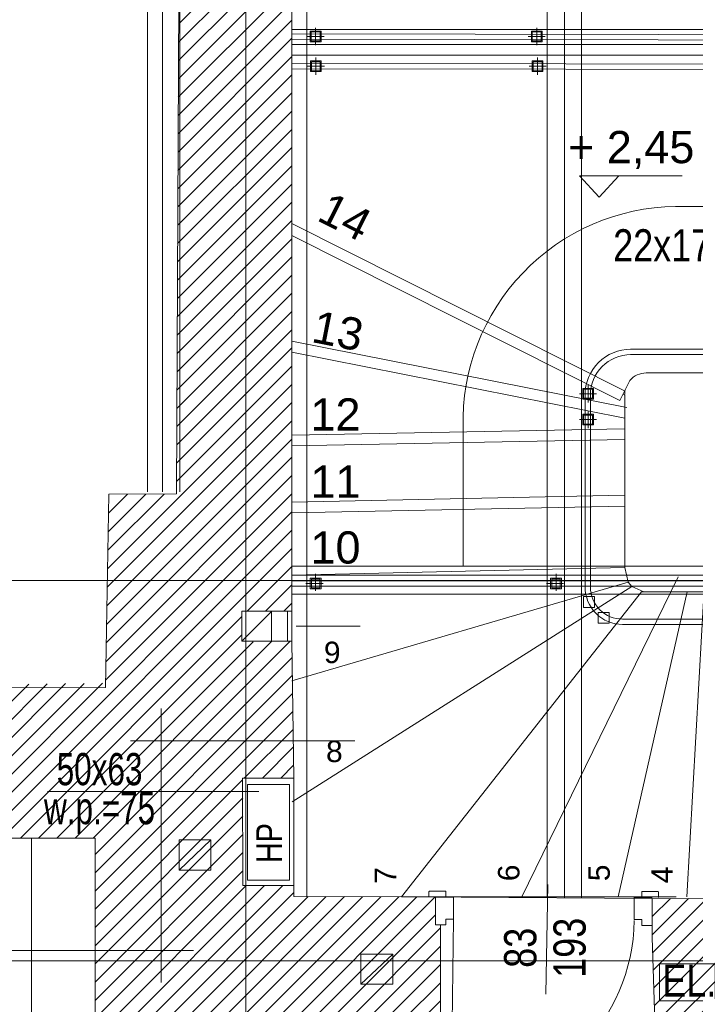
# Model space of a CAD drawing. Header units: millimetres. Extents: x -573548 to 674770, y -210017 to -47794.
# Tile 45 of 234: x 100630 to 103778, y -150457 to -145871. Entities that reach past the tile are written whole.
import ezdxf
from ezdxf.enums import TextEntityAlignment as Align

# ---------------------------------------------------------------- set-up
doc = ezdxf.new("R2010")
doc.units = ezdxf.units.MM
for name, color, linetype, lineweight in [('A.05 RZUT 1 PIĘTRA_is$0$0_Nr_pióra__12', 8, 'Continuous', 9), ('A.05 RZUT 1 PIĘTRA_is$0$A-ARM_Nr_pióra__61', 8, 'Continuous', 9), ('A.05 RZUT 1 PIĘTRA_is$0$A-DRZWI_Nr_pióra__9', 8, 'Continuous', 9), ('A.05 RZUT 1 PIĘTRA_is$0$A-WIDOK_Nr_pióra__21', 8, 'Continuous', 9), ('A.05 RZUT 1 PIĘTRA_is$0$A-WIDOK_Nr_pióra__8', 8, 'Continuous', 9), ('A.05 RZUT 1 PIĘTRA_is$0$belki nad_Nr_pióra__1', 8, 'Continuous', 9), ('A.05 RZUT 1 PIĘTRA_is$0$Drawing & Figure_Nr_pióra__18', 8, 'Continuous', 9), ('A.05 RZUT 1 PIĘTRA_is$0$drewno_Nr_pióra__3', 8, 'Continuous', 9), ('A.05 RZUT 1 PIĘTRA_is$0$DRZWI_Nr_pióra__41', 8, 'Continuous', 9), ('A.05 RZUT 1 PIĘTRA_is$0$Koty_Nr_pióra__1', 8, 'Continuous', 9), ('A.05 RZUT 1 PIĘTRA_is$0$Koty_Nr_pióra__61', 8, 'Continuous', 9), ('A.05 RZUT 1 PIĘTRA_is$0$linia nadproza_Nr_pióra__1', 8, 'Continuous', 9), ('A.05 RZUT 1 PIĘTRA_is$0$Nowe_opisy inne_Nr_pióra__59', 8, 'Continuous', 9), ('A.05 RZUT 1 PIĘTRA_is$0$opisy inne_Nr_pióra__1', 8, 'Continuous', 9), ('A.05 RZUT 1 PIĘTRA_is$0$OSIE_Nr_pióra__1', 8, 'Continuous', 9), ('A.05 RZUT 1 PIĘTRA_is$0$PARAPET_Nr_pióra__7', 8, 'Continuous', 9), ('A.05 RZUT 1 PIĘTRA_is$0$SCHODY_Nr_pióra__1', 8, 'Continuous', 9), ('A.05 RZUT 1 PIĘTRA_is$0$SCHODY_Nr_pióra__9', 8, 'Continuous', 9), ('A.05 RZUT 1 PIĘTRA_is$0$SCIANY_KONSTR_Nr_pióra__21', 8, 'Continuous', 9), ('A.05 RZUT 1 PIĘTRA_is$0$SCIANY_KONSTR_Nr_pióra__4', 8, 'Continuous', 9), ('A.05 RZUT 1 PIĘTRA_is$0$Structural - Bearing_Nr_pióra__21', 8, 'Continuous', 9), ('A.05 RZUT 1 PIĘTRA_is$0$Structural - Grid', 8, 'Continuous', 9), ('A.05 RZUT 1 PIĘTRA_is$0$Structural - Grid_Nr_pióra__17', 8, 'Continuous', 9), ('A.05 RZUT 1 PIĘTRA_is$0$Structural - Stair & Railing_Nr_pióra__1', 8, 'Continuous', 9), ('A.05 RZUT 1 PIĘTRA_is$0$WIDOK_Nr_pióra__1', 8, 'Continuous', 9), ('A.05 RZUT 1 PIĘTRA_is$0$WYCIĄG_Nr_pióra__1', 8, 'Continuous', 9)]:
    doc.layers.add(name, color=color, linetype=linetype, lineweight=lineweight)
doc.styles.add('A.05 RZUT 1 PIĘTRA_is$0$STYL_AUTOMATYCZNY_1', font='arial.ttf')
doc.styles.add('A.05 RZUT 1 PIĘTRA_is$0$STYL_AUTOMATYCZNY_4', font='arial.ttf', dxfattribs={"width": 0.8})
doc.styles.add('A.05 RZUT 1 PIĘTRA_is$0$STYL_AUTOMATYCZNY_5', font='arial.ttf', dxfattribs={"width": 0.7})
pattern_1 = [(45, (0, 0), (-42.426407, 42.426407), [])]

# ---------------------------------------------------------------- blocks, each defined once
blk = doc.blocks.new('A.05 RZUT 1 PIĘTRA_is$0$Standardowy znacznik osi')
at = {"layer": 'A.05 RZUT 1 PIĘTRA_is$0$Structural - Grid_Nr_pióra__17'}
blk.add_line((1000, 0), (17855.4, 0), dxfattribs=at)
at = {"layer": 'A.05 RZUT 1 PIĘTRA_is$0$Structural - Grid_Nr_pióra__17', "style": 'A.05 RZUT 1 PIĘTRA_is$0$STYL_AUTOMATYCZNY_1'}
for tag, p in [('AC_MarkerText_1_0', (5, -80)), ('AC_MarkerText_1_1', (19360.4, -80))]:
    blk.add_attdef(tag, text='', height=350, rotation=270, dxfattribs=at).set_placement(p, align=Align.TOP_CENTER)
blk = doc.blocks.new('A.05 RZUT 1 PIĘTRA_is$0$Standardowy znacznik osi_3')
at = {"layer": 'A.05 RZUT 1 PIĘTRA_is$0$Structural - Grid_Nr_pióra__17'}
blk.add_line((2962.2, 0), (40906.6, 0), dxfattribs=at)
at = {"layer": 'A.05 RZUT 1 PIĘTRA_is$0$Structural - Grid_Nr_pióra__17', "style": 'A.05 RZUT 1 PIĘTRA_is$0$STYL_AUTOMATYCZNY_1'}
for tag, p in [('AC_MarkerText_1_0', (-250, -335)), ('AC_MarkerText_1_1', (44118.7, -335))]:
    blk.add_attdef(tag, text='', height=350, rotation=180, dxfattribs=at).set_placement(p, align=Align.TOP_CENTER)
blk = doc.blocks.new('A.05 RZUT 1 PIĘTRA_is$0$Standardowy znacznik osi_4')
at = {"layer": 'A.05 RZUT 1 PIĘTRA_is$0$Structural - Grid_Nr_pióra__17'}
blk.add_line((1000, 0), (42868.7, 0), dxfattribs=at)
at = {"layer": 'A.05 RZUT 1 PIĘTRA_is$0$Structural - Grid_Nr_pióra__17', "style": 'A.05 RZUT 1 PIĘTRA_is$0$STYL_AUTOMATYCZNY_1'}
for tag, p in [('AC_MarkerText_1_0', (-250, -335)), ('AC_MarkerText_1_1', (44118.7, -335))]:
    blk.add_attdef(tag, text='', height=350, rotation=180, dxfattribs=at).set_placement(p, align=Align.TOP_CENTER)
blk = doc.blocks.new('A.05 RZUT 1 PIĘTRA_is')
at = {"layer": 'A.05 RZUT 1 PIĘTRA_is$0$Drawing & Figure_Nr_pióra__18'}
h = blk.add_hatch(dxfattribs=at)
h.set_pattern_fill('Common_Brick_0001', color=256, style=0, pattern_type=2)
h.set_pattern_definition(pattern_1)
h.paths.add_polyline_path([(99094.4, -98984.5), (99094.4, -99114.5), (99105, -99682.9), (101265, -99682.9), (101265, -99914.6), (101265, -100205.7), (101265, -100632.9), (101664.2, -100632.9), (101664.2, -101174.4), (101974.1, -101174.4), (101974.1, -100521.7), (102874.1, -100527), (102875, -100087.3), (102850.9, -100084.7), (102850.9, -99957.3), (102821.1, -99957.2), (102821.1, -99956.7), (102191.9, -99954.2), (102190.9, -99903.3), (101953.7, -99903.3), (101953, -99466.3), (101952.9, -99403.3), (102190.9, -99403.3), (102188.5, -99228.9), (102184.6, -98949.9), (102182, -98765.8), (102162, -98765.8), (102087.1, -98765.8), (102087.1, -98765.9), (101949.5, -98769.1), (101949.5, -98625.8), (102182, -98625.8), (102181.9, -94913.1), (102053.8, -94913.1), (101659.4, -94891.2), (101644.5, -98079.9), (101329.1, -98081.1), (101314.5, -98961), (99339.4, -98984.5), (99339.4, -98984.2), (99259.4, -98984.3), (99179.4, -98984.4), (99124.2, -98984.5)])
h = blk.add_hatch(dxfattribs=at)
h.set_pattern_fill('Common_Brick_0001', color=256, style=0, pattern_type=2)
h.set_pattern_definition(pattern_1)
h.paths.add_polyline_path([(99004.1, -105130.5), (99004.1, -105133.1), (99004.1, -105263.1), (99017.4, -105383.1), (99026.9, -105383.1, -0.383982), (99062.4, -105418.4), (99074.8, -105418.4), (99074.8, -105433.4, 1.205804), (99122.6, -105465.6), (99137.4, -105465.6), (99137.4, -105483.1), (99204.1, -105483.1), (100947.8, -105483.1), (101030.5, -105483.1), (101030.5, -105465.6), (101045.3, -105465.6, 0.263086), (101068.2, -105483.1), (101076.2, -105483.1, 0.761796), (101083.7, -105427), (101083.7, -105412.2), (101530.5, -105412.2), (101977.3, -105412.2), (101977.3, -105427, 0.761796), (101984.8, -105483.1), (101992.7, -105483.1, 0.263086), (102015.7, -105465.6), (102030.5, -105465.6), (102030.5, -105483.1), (102113.1, -105483.1), (103924.3, -105483.1), (103924.3, -105465.7), (103939, -105465.7, 1.205804), (103986.9, -105433.5), (103986.9, -105418.5), (103999.2, -105418.5, -0.383982), (104034.7, -105383.1), (104044.2, -105383.1), (104057.6, -105263.1), (104057.6, -105133.1), (104057.6, -105120.6), (103945.6, -104852.9), (103944.9, -104852.9), (103844.1, -104852.9), (103844.1, -104162.2), (103844.1, -102612.9), (104065.1, -102614.3), (104741.9, -102618.9), (104741.9, -102618.7), (106171.9, -102627.6), (106171.9, -102628.6), (106251.9, -102629.2), (106251.9, -102618.7), (106370.4, -102462.9), (104954.1, -102462.9), (104954.1, -102402.3), (104954.2, -102162.3), (104954.2, -101922.3), (104954.2, -101876.9), (104954.2, -101286.9), (104954.2, -101086.9), (104954.2, -100540.3), (105004.2, -100540.6), (105004.6, -100517.3), (105003.8, -100516.6), (105001.4, -100099.6), (105011.2, -100099.6), (104997.1, -99971.2), (104808.8, -99969.9), (104807.5, -100169.9), (104600.5, -100168.5), (104107.5, -100165.1), (104108.8, -99965.1), (103861, -99963.2), (103861, -100145.9), (103873.8, -100532.8), (104843.4, -100540.6), (104843.4, -101086.9), (104843.4, -101286.9), (104843.4, -101876.9), (104843.5, -102467.9), (104065.1, -102467.9), (103743.6, -102467.9), (103743.6, -102482.8), (103746.4, -102482.8), (103744.1, -102612.9), (103743.7, -102612.9), (103744, -104162.2), (103744.1, -104862.9), (101964.1, -104862.9), (101964.1, -104482.9), (101889.3, -104482.9), (101749.6, -104482.9), (101749.6, -104482.7), (101749.3, -104342.9), (101963.9, -104342.9), (101963.9, -104162.2), (101963.9, -102612.9), (102946.5, -102612.8), (102946.5, -102462.9), (102251.9, -102462.9), (102171.9, -102462.9), (102091.9, -102462.9), (101974.1, -102462.9), (101974.1, -102205.7), (101974.1, -102162.9), (101834.1, -102162.9), (101667.5, -102152.9), (101623.3, -104162.2), (101612.3, -104662.9), (101607.5, -104882.9), (99117.5, -104882.9)])
at = {"layer": 'A.05 RZUT 1 PIĘTRA_is$0$0_Nr_pióra__12'}
for p, q in [((101573.4, -100355.7), (101573.4, -99078.9)), ((101429.8, -99228.9), (102475.3, -99228.9)), ((100717.1, -100205.6), (101723.4, -100205.7))]:
    blk.add_line(p, q, dxfattribs=at)
at = {"layer": 'A.05 RZUT 1 PIĘTRA_is$0$A-ARM_Nr_pióra__61'}
blk.add_line((102190.9, -99403.3), (102190.9, -99903.3), dxfattribs=at)
blk.add_lwpolyline([(101975.5, -99432.6), (102170.7, -99432.6), (102170.7, -99878.4), (101975.5, -99878.4)], close=True, dxfattribs=at)
at = {"layer": 'A.05 RZUT 1 PIĘTRA_is$0$A-DRZWI_Nr_pióra__9'}
blk.add_line((103375, -99898.4), (103365.1, -100409.3), dxfattribs=at)
blk.add_lwpolyline([(102934.9, -100060.2), (102924.9, -100908.2, 0.411769), (103776.9, -100066.2)], format="xyb", dxfattribs=at)
at = {"layer": 'A.05 RZUT 1 PIĘTRA_is$0$A-WIDOK_Nr_pióra__21'}
for p, q in [((101805.1, -99691.2), (101656.7, -99691.2)), ((101656.7, -99691.2), (101656.7, -99831.2)), ((101805.1, -99691.2), (101805.1, -99831.2)), ((101805.1, -99831.2), (101656.7, -99831.2))]:
    blk.add_line(p, q, dxfattribs=at)
at = {"layer": 'A.05 RZUT 1 PIĘTRA_is$0$A-WIDOK_Nr_pióra__8'}
for p, q in [((101949.5, -98765.3), (102089.5, -98625.3)), ((102087.1, -98765.9), (102087.1, -98625.9)), ((102182, -98766.2), (102182, -98626.2)), ((101656.7, -99831.2), (101805.1, -99691.2)), ((102652.5, -100223), (102504.1, -100223)), ((102504.1, -100223), (102504.1, -100363)), ((102504.1, -100363), (102652.5, -100223)), ((102652.5, -100223), (102652.5, -100363)), ((102652.5, -100363), (102504.1, -100363))]:
    blk.add_line(p, q, dxfattribs=at)
at = {"layer": 'A.05 RZUT 1 PIĘTRA_is$0$belki nad_Nr_pióra__1'}
for p, q in [((101509.8, -93782.9), (101509.8, -98070.5)), ((101659.8, -93782.9), (101659.8, -98070)), ((102251.9, -93782.8), (102251.9, -99954.4)), ((103371.9, -93782.8), (103371.9, -99960)), ((103531.9, -93782.9), (103531.9, -99961)), ((100969.4, -99682.9), (100969.4, -104882.9))]:
    blk.add_line(p, q, dxfattribs=at)
at = {"layer": 'A.05 RZUT 1 PIĘTRA_is$0$drewno_Nr_pióra__3'}
blk.add_line((103733.6, -97597.8), (103735.4, -97594.3), dxfattribs=at)
at = {"layer": 'A.05 RZUT 1 PIĘTRA_is$0$DRZWI_Nr_pióra__41'}
for p, q in [((102899.2, -99957.3), (102850.9, -99957.3)), ((103812.7, -99959.2), (103861, -99959.2))]:
    blk.add_line(p, q, dxfattribs=at)
for points in [[(102899.2, -99929.1), (102825.1, -99929.1, 0.414334), (102821.1, -99933.1), (102821.1, -99957.2)], [(103812.7, -99931), (103886.7, -99931, -0.414334), (103890.7, -99935), (103890.7, -99959.2)]]:
    blk.add_lwpolyline(points, format="xyb", dxfattribs=at)
for points in [[(102850.9, -100087.3), (102899.2, -100087.3), (102899.2, -100060.2), (102934.9, -100060.2), (102934.9, -99957.3), (102899.2, -99957.3), (102899.2, -99929.1)], [(103861, -100089.2), (103812.7, -100089.2), (103812.7, -100062.1), (103776.9, -100062.1), (103776.9, -99959.2), (103812.7, -99959.2), (103812.7, -99931)]]:
    blk.add_lwpolyline(points, dxfattribs=at)
at = {"layer": 'A.05 RZUT 1 PIĘTRA_is$0$Koty_Nr_pióra__1'}
blk.add_lwpolyline([(104000.2, -96597.8), (103522.9, -96597.8), (103614.1, -96697.4), (103705.3, -96597.8)], dxfattribs=at)
at = {"layer": 'A.05 RZUT 1 PIĘTRA_is$0$linia nadproza_Nr_pióra__1'}
blk.add_line((102970.7, -99957.3), (103861, -99963.2), dxfattribs=at)
at = {"layer": 'A.05 RZUT 1 PIĘTRA_is$0$Nowe_opisy inne_Nr_pióra__59'}
blk.add_lwpolyline([(103894.9, -100267.8), (104154.3, -100267.8), (104154.3, -100440.7), (103894.9, -100440.7)], close=True, dxfattribs=at)
at = {"layer": 'A.05 RZUT 1 PIĘTRA_is$0$OSIE_Nr_pióra__1'}
for p, q in [((101579.8, -93782.9), (101579.8, -98070.2)), ((103451.9, -93782.9), (103451.9, -99960.5))]:
    blk.add_line(p, q, dxfattribs=at)
at = {"layer": 'A.05 RZUT 1 PIĘTRA_is$0$PARAPET_Nr_pióra__7'}
blk.add_line((102028.7, -99466.3), (101043.1, -99466.3), dxfattribs=at)
at = {"layer": 'A.05 RZUT 1 PIĘTRA_is$0$SCHODY_Nr_pióra__1'}
blk.add_lwpolyline([(104656.3, -98266.6), (104656.3, -97618.3, 0.414214), (104443.8, -97405.8), (103760.7, -97405.8, 0.414214), (103548.2, -97618.3), (103548.2, -98416.5)], format="xyb", dxfattribs=at)
at = {"layer": 'A.05 RZUT 1 PIĘTRA_is$0$SCHODY_Nr_pióra__9'}
for points in [[(102181.9, -96075.3), (104735.9, -96078.4, -0.161393), (105420.1, -96381.6, -0.13547), (105925.9, -97251.8, -0.076857), (105967.4, -97513.6), (105960.6, -98287.5)], [(102181.9, -96100.3), (104734.6, -96103.4, -0.161026), (105402.9, -96399.8, -0.135497), (105901.9, -97258.8, -0.077009), (105942.4, -97513.6), (105935.6, -98287.3)], [(104631.3, -98266.6), (104631.3, -97618.3, 0.414214), (104443.8, -97430.8), (103760.7, -97430.8, 0.414214), (103573.2, -97618.3), (103573.2, -98416.5)]]:
    blk.add_lwpolyline(points, format="xyb", dxfattribs=at)
at = {"layer": 'A.05 RZUT 1 PIĘTRA_is$0$SCIANY_KONSTR_Nr_pióra__21'}
for p, q in [((101659.4, -94891.2), (101644.5, -98079.9)), ((101329.1, -98081.1), (101314.1, -98981.5)), ((101644.5, -98079.9), (101329.1, -98081.1)), ((101949.5, -98765.8), (101949.5, -98625.8)), ((102182, -98625.8), (101949.5, -98625.8)), ((102182, -98765.8), (101949.5, -98765.8)), ((101314.1, -98981.5), (99094.4, -98984.5)), ((101265, -99682.9), (99105, -99682.9)), ((101265, -99682.9), (101265, -100632.9))]:
    blk.add_line(p, q, dxfattribs=at)
at = {"layer": 'A.05 RZUT 1 PIĘTRA_is$0$SCIANY_KONSTR_Nr_pióra__4'}
for p, q in [((101949.5, -98765.3), (101949.5, -98625.3)), ((102182, -98765.7), (102182, -98625.7))]:
    blk.add_line(p, q, dxfattribs=at)
at = {"layer": 'A.05 RZUT 1 PIĘTRA_is$0$Structural - Bearing_Nr_pióra__21'}
for p, q in [((102181.9, -94913.1), (102182, -98625.8)), ((102182, -98765.8), (102190.9, -99403.3)), ((101953.7, -99903.3), (101952.9, -99403.3)), ((102190.9, -99403.3), (101952.9, -99403.3)), ((102190.9, -99903.3), (101953.7, -99903.3)), ((102190.9, -99903.3), (102191.9, -99954.2)), ((102850.9, -99956.9), (102191.9, -99954.2)), ((102850.9, -99956.9), (102850.9, -100087.3)), ((104108.8, -99965.1), (103861, -99963.2)), ((103861, -99963.2), (103861, -100146.5)), ((102874.1, -100527), (102875, -100087.3)), ((103873.8, -100532.8), (103861, -100145.8))]:
    blk.add_line(p, q, dxfattribs=at)
at = {"layer": 'A.05 RZUT 1 PIĘTRA_is$0$Structural - Stair & Railing_Nr_pióra__1'}
for p, q in [((102181.9, -95916.5), (104666.1, -95916.5)), ((102293, -95988.9), (102293, -95908.9)), ((103323, -95988.9), (103323, -95908.9)), ((102253, -95948.9), (102333, -95948.9)), ((103283, -95948.9), (103363, -95948.9)), ((104666.1, -95986.5), (102181.9, -95986.5)), ((104666.1, -96036.5), (102181.9, -96036.5)), ((102293.7, -96127.8), (102293.7, -96047.8)), ((103327.1, -96127.8), (103327.1, -96047.8)), ((102253.7, -96087.8), (102333.7, -96087.8)), ((103287.1, -96087.8), (103367.1, -96087.8)), ((104420.9, -96741.4), (104019.6, -96741.4)), ((103732.5, -97600), (102181.9, -96819.8)), ((103710, -97644.7), (102182, -96875.8)), ((103742.6, -97677.2), (102182, -97369)), ((103733, -97726.2), (102182, -97420)), ((104183, -97516.2), (103833, -97516.2)), ((103562.3, -97653.3), (103562.3, -97573.3)), ((103710, -97644.7), (103757.2, -97550.9)), ((103522.3, -97613.3), (103602.3, -97613.3)), ((103733, -97619.1), (103724.9, -97615.1)), ((103733, -98421.9), (103733, -97619.1)), ((103562.3, -97773.3), (103562.3, -97693.3)), ((102979.9, -97721.4), (102979.9, -98416.5)), ((103522.3, -97733.3), (103602.3, -97733.3)), ((103732, -97776.2), (102182, -97805.8)), ((103733, -97826.2), (102182, -97855.9)), ((102182, -98117.7), (103731.9, -98086.2)), ((102182, -98167.7), (103733, -98136.2)), ((103733, -98421.9), (102182, -98457.7)), ((102293, -98531.4), (102293, -98451.4)), ((103413, -98531.4), (103413, -98451.4)), ((103733, -98421.9), (103748.8, -98490.3)), ((102182, -98458), (104503, -98458)), ((102182, -98950.6), (103748.8, -98490.3)), ((102248, -98496.4), (102328, -98496.4)), ((103982.1, -98466.2), (103251.5, -99959.2)), ((103368, -98496.4), (103448, -98496.4)), ((103748.8, -98490.3), (103766.2, -98510.6)), ((104106.9, -98466.5), (104023, -99956.5)), ((103766.2, -98510.6), (102183.6, -99513.2)), ((103811.3, -98536.2), (102693, -99956.2)), ((104023.4, -98536.2), (103703, -99956.2)), ((103766.2, -98510.6), (103822.2, -98535.6)), ((104613, -98536.2), (103811.3, -98536.2)), ((102182, -98546.5), (104443, -98546.5)), ((102693, -99956.2), (103973, -99956.2))]:
    blk.add_line(p, q, dxfattribs=at)
for points in [[(102268, -95973.9), (102318, -95973.9), (102318, -95923.9), (102268, -95923.9)], [(102272.1, -95969.7), (102313.8, -95969.7), (102313.8, -95928), (102272.1, -95928)], [(103298, -95973.9), (103348, -95973.9), (103348, -95923.9), (103298, -95923.9)], [(103302.1, -95969.7), (103343.8, -95969.7), (103343.8, -95928), (103302.1, -95928)], [(102268.7, -96112.8), (102318.7, -96112.8), (102318.7, -96062.8), (102268.7, -96062.8)], [(102272.9, -96108.6), (102314.5, -96108.6), (102314.5, -96066.9), (102272.9, -96066.9)], [(103302.1, -96112.8), (103352.1, -96112.8), (103352.1, -96062.8), (103302.1, -96062.8)], [(103306.3, -96108.6), (103348, -96108.6), (103348, -96066.9), (103306.3, -96066.9)], [(103537.3, -97638.3), (103587.3, -97638.3), (103587.3, -97588.3), (103537.3, -97588.3)], [(103541.5, -97634.2), (103583.2, -97634.2), (103583.2, -97592.5), (103541.5, -97592.5)], [(103537.3, -97758.3), (103587.3, -97758.3), (103587.3, -97708.3), (103537.3, -97708.3)], [(103541.5, -97754.2), (103583.2, -97754.2), (103583.2, -97712.5), (103541.5, -97712.5)], [(102268, -98521.4), (102318, -98521.4), (102318, -98471.4), (102268, -98471.4)], [(102273, -98516.4), (102313, -98516.4), (102313, -98476.4), (102273, -98476.4)], [(103388, -98521.4), (103438, -98521.4), (103438, -98471.4), (103388, -98471.4)], [(103393, -98516.4), (103433, -98516.4), (103433, -98476.4), (103393, -98476.4)], [(103541.7, -98608.1), (103591.7, -98608.1), (103591.7, -98558.1), (103541.7, -98558.1)], [(103610.1, -98681.3), (103660.1, -98681.3), (103660.1, -98631.3), (103610.1, -98631.3)]]:
    blk.add_lwpolyline(points, close=True, dxfattribs=at)
blk.add_lwpolyline([(102182, -98416.5), (104503, -98416.5), (104503, -98046.2), (105998.1, -98046.2)], dxfattribs=at)
for points in [[(103548.5, -98416.5), (103548.5, -98513.1, 0.414214), (103723.2, -98687.8), (104467.4, -98687.8, 0.245617), (104680.2, -98588.9), (104759.9, -98432.4)], [(103573.5, -98416.5), (103573.5, -98513.1, 0.414214), (103723.2, -98662.8), (104468, -98662.8, 0.243681), (104659, -98575.5), (104737.6, -98421.1)]]:
    blk.add_lwpolyline(points, format="xyb", dxfattribs=at)
for centre, radius, start, end in [((103983, -97744.1), 1003.3, 87.9072, 178.7073), ((103833, -97616.2), 100, 90, 139.2138), ((103833, -97616.2), 100, 167.3645, 180)]:
    blk.add_arc(centre, radius, start, end, dxfattribs=at)
at = {"layer": 'A.05 RZUT 1 PIĘTRA_is$0$WIDOK_Nr_pióra__1'}
for points in [[(102181.9, -95936.4), (104742.5, -95942.1, -0.163203), (105513.7, -96282.5, -0.133608), (106057.5, -97210.5, -0.071572), (106103.8, -97513.6), (106096.3, -98287.5)], [(102181.9, -95961.4), (104741.3, -95967.1, -0.162894), (105496.5, -96300.6, -0.133598), (106033.5, -97217.4, -0.071607), (106078.8, -97513.6), (106071.3, -98287.3)], [(102182, -98483.9), (104543.8, -98483.9, 0.414214), (104631.3, -98396.4), (104631.3, -98266.6)], [(102182, -98508.9), (104543.8, -98508.9, 0.414214), (104656.3, -98396.4), (104656.3, -98266.6)]]:
    blk.add_lwpolyline(points, format="xyb", dxfattribs=at)
at = {"layer": 'A.05 RZUT 1 PIĘTRA_is$0$WYCIĄG_Nr_pióra__1'}
blk.add_lwpolyline([(102182, -98625.8), (102162, -98625.8), (102162, -98765.8), (102182, -98765.8)], close=True, dxfattribs=at)
blk.add_lwpolyline([(102202.7, -98695.8), (102353.4, -98695.8), (102501.1, -98695.8)], dxfattribs=at)
at = {"layer": 'A.05 RZUT 1 PIĘTRA_is$0$Structural - Grid', "zscale": 1000}
for name, p, rotation in [('A.05 RZUT 1 PIĘTRA_is$0$Standardowy znacznik osi', (101967.3, -108395.1), 90), ('A.05 RZUT 1 PIĘTRA_is$0$Standardowy znacznik osi_4', (121683.4, -98482.5), 180), ('A.05 RZUT 1 PIĘTRA_is$0$Standardowy znacznik osi_3', (121683.4, -100254.9), 180)]:
    blk.add_blockref(name, p, dxfattribs=dict(at, rotation=rotation))
at = {"layer": 'A.05 RZUT 1 PIĘTRA_is$0$Koty_Nr_pióra__61', "insert": (103763.3, -96478.2), "char_height": 150, "attachment_point": 5, "style": 'A.05 RZUT 1 PIĘTRA_is$0$STYL_AUTOMATYCZNY_1'}
blk.add_mtext('\\A1;{\\pqc;\\fArial|b0|i0|c238|p0;\\W1.000000;+ 2,45}', dxfattribs=at)
at = {"layer": 'A.05 RZUT 1 PIĘTRA_is$0$Nowe_opisy inne_Nr_pióra__59', "insert": (104033.8, -100346.3), "char_height": 150, "attachment_point": 5, "style": 'A.05 RZUT 1 PIĘTRA_is$0$STYL_AUTOMATYCZNY_4'}
blk.add_mtext('\\A1;{\\pqc;\\fArial|b0|i0|c238|p0;\\W0.800000;EL.}', dxfattribs=at)
at = {"layer": 'A.05 RZUT 1 PIĘTRA_is$0$opisy inne_Nr_pióra__1', "char_height": 150, "attachment_point": 5, "rotation": 90, "style": 'A.05 RZUT 1 PIĘTRA_is$0$STYL_AUTOMATYCZNY_4'}
for s, insert in [('\\A1;{\\pqc;\\fArial|b0|i0|c238|p0;\\W0.800000;193}', (103477.1, -100193.5)), ('\\A1;{\\pqc;\\fArial|b0|i0|c238|p0;\\W0.800000;83}', (103247.3, -100193.5))]:
    blk.add_mtext(s, dxfattribs=dict(at, insert=insert))
at = {"layer": 'A.05 RZUT 1 PIĘTRA_is$0$PARAPET_Nr_pióra__7', "char_height": 150, "attachment_point": 5, "style": 'A.05 RZUT 1 PIĘTRA_is$0$STYL_AUTOMATYCZNY_5'}
for s, insert in [('\\A1;{\\pqc;\\fArial|b0|i0|c238|p0;\\W0.700000;50x63}', (101286.2, -99362.4)), ('\\A1;{\\pqc;\\fArial|b0|i0|c238|p0;\\W0.700000;w.p.=75}', (101286.2, -99565.5))]:
    blk.add_mtext(s, dxfattribs=dict(at, insert=insert))
at = {"layer": 'A.05 RZUT 1 PIĘTRA_is$0$SCHODY_Nr_pióra__1', "char_height": 150, "attachment_point": 5, "style": 'A.05 RZUT 1 PIĘTRA_is$0$STYL_AUTOMATYCZNY_1'}
for s, insert, rotation in [('\\A1;{\\pqc;\\fArial|b0|i0|c238|p0;\\W1.000000;14}', (102430.3, -96788.1), 333.2892), ('\\A1;{\\pqc;\\fArial|b0|i0|c238|p0;\\W1.000000;13}', (102396.9, -97321.3), 348.825)]:
    blk.add_mtext(s, dxfattribs=dict(at, insert=insert, rotation=rotation))
at = {"layer": 'A.05 RZUT 1 PIĘTRA_is$0$SCHODY_Nr_pióra__1', "char_height": 150, "attachment_point": 5}
for s, insert, style in [('\\A1;{\\pqc;\\fArial|b0|i0|c238|p0;\\W0.800000;22x17,5x20-39}', (104233.8, -96935.9), 'A.05 RZUT 1 PIĘTRA_is$0$STYL_AUTOMATYCZNY_4'), ('\\A1;{\\pqc;\\fArial|b0|i0|c238|p0;\\W1.000000;12}', (102385.5, -97709.4), 'A.05 RZUT 1 PIĘTRA_is$0$STYL_AUTOMATYCZNY_1'), ('\\A1;{\\pqc;\\fArial|b0|i0|c238|p0;\\W1.000000;11}', (102385.5, -98022.1), 'A.05 RZUT 1 PIĘTRA_is$0$STYL_AUTOMATYCZNY_1'), ('\\A1;{\\pqc;\\fArial|b0|i0|c238|p0;\\W1.000000;10}', (102385.5, -98330.1), 'A.05 RZUT 1 PIĘTRA_is$0$STYL_AUTOMATYCZNY_1')]:
    blk.add_mtext(s, dxfattribs=dict(at, insert=insert, style=style))
at = {"layer": 'A.05 RZUT 1 PIĘTRA_is$0$SCIANY_KONSTR_Nr_pióra__4', "insert": (102076.7, -99705.8), "char_height": 120, "attachment_point": 5, "rotation": 90, "style": 'A.05 RZUT 1 PIĘTRA_is$0$STYL_AUTOMATYCZNY_4'}
blk.add_mtext('\\A1;{\\pqc;\\fArial|b0|i0|c238|p0;\\W0.800000;HP}', dxfattribs=at)
at = {"layer": 'A.05 RZUT 1 PIĘTRA_is$0$Structural - Stair & Railing_Nr_pióra__1', "char_height": 100, "attachment_point": 7, "style": 'A.05 RZUT 1 PIĘTRA_is$0$STYL_AUTOMATYCZNY_1'}
for s, insert in [('\\A1;{\\pql;\\fArial|b0|i0|c238|p0;\\W1.000000;9}', (102331.4, -98869.1)), ('\\A1;{\\pql;\\fArial|b0|i0|c238|p0;\\W1.000000;8}', (102341.2, -99329.8))]:
    blk.add_mtext(s, dxfattribs=dict(at, insert=insert))
at = {"layer": 'A.05 RZUT 1 PIĘTRA_is$0$Structural - Stair & Railing_Nr_pióra__1', "char_height": 100, "attachment_point": 5, "rotation": 90, "style": 'A.05 RZUT 1 PIĘTRA_is$0$STYL_AUTOMATYCZNY_1'}
for s, insert in [('\\A1;{\\pqc;\\fArial|b0|i0|c238|p0;\\W1.000000;7}', (102618.6, -99856.8)), ('\\A1;{\\pqc;\\fArial|b0|i0|c238|p0;\\W1.000000;6}', (103193.2, -99844.7)), ('\\A1;{\\pqc;\\fArial|b0|i0|c238|p0;\\W1.000000;5}', (103614, -99844.7)), ('\\A1;{\\pqc;\\fArial|b0|i0|c238|p0;\\W1.000000;4}', (103906.7, -99854.2))]:
    blk.add_mtext(s, dxfattribs=dict(at, insert=insert))

msp = doc.modelspace()

# ---------------------------------------------------------------- block references
at = {"color": 150}
msp.add_blockref('A.05 RZUT 1 PIĘTRA_is', (-284.4, -50000), dxfattribs=at)

doc.saveas('drawing.dxf')
